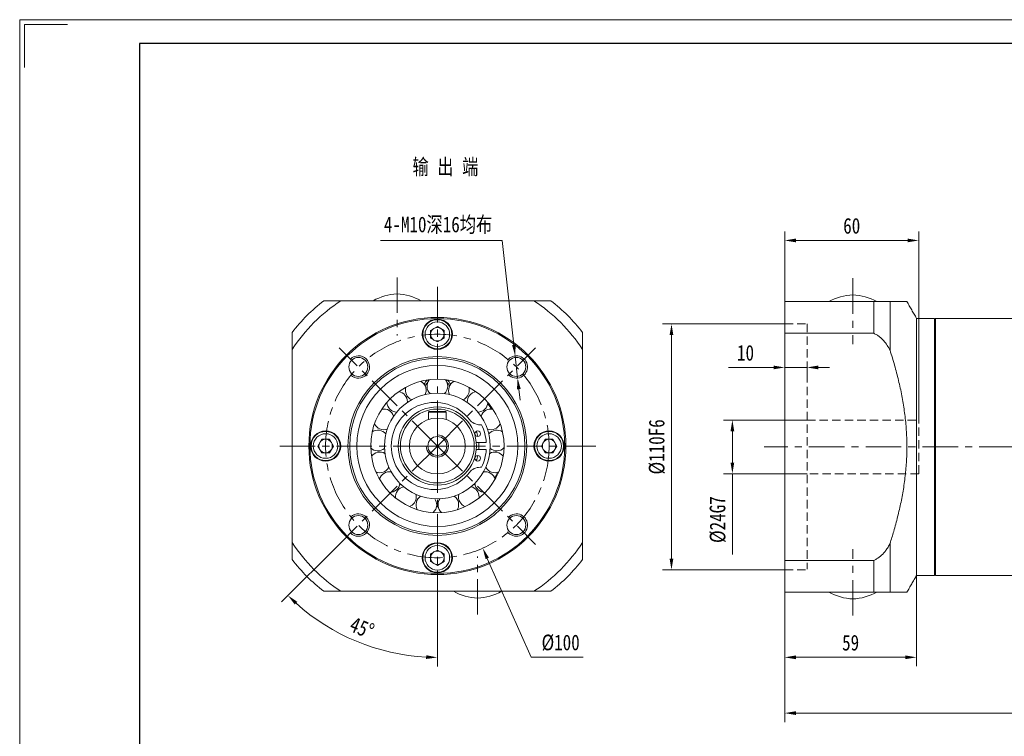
# Model space of a CAD drawing. Header units: millimetres. Extents: x -97 to 803, y -50 to 587.
# Tile 2 of 3: x -97 to 343, y 266 to 587. Entities that reach past the tile are written whole.
import ezdxf

# ---------------------------------------------------------------- set-up
doc = ezdxf.new("R2010")
doc.units = ezdxf.units.MM
doc.header["$LTSCALE"] = 2.5
doc.linetypes.add('CENTER', pattern=[10.16, 6.35, -1.27, 1.27, -1.27])
doc.linetypes.add('DASHED', pattern=[0.75, 0.5, -0.25])
doc.layers.get('0').update_dxf_attribs({"lineweight": 18})
for name, color, linetype, lineweight in [('3中心线层', 1, 'CENTER', 18), ('4虚线层', 6, 'DASHED', 18), ('7标注层', 4, 'Continuous', 18), ('图框_外框线', 7, 'Continuous', 18)]:
    doc.layers.add(name, color=color, linetype=linetype, lineweight=lineweight)
doc.styles.add('PC_TEXTSTYLE', font='txt', dxfattribs={"width": 0.8})
doc.styles.add('TH_GBDIM', font='txt', dxfattribs={"width": 0.8})
doc.dimstyles.new('TH_GBDIM', dxfattribs={"dimscale": 2, "dimtxt": 3.5, "dimasz": 2.5, "dimexe": 2, "dimexo": 0, "dimgap": 1.5, "dimtad": 1, "dimdec": 1, "dimdsep": 46, "dimtxsty": 'TH_GBDIM', "dimcen": 2.5, "dimdle": 5, "dimclrd": 4, "dimclre": 4, "dimclrt": 3, "dimadec": 0, "dimazin": 2, "dimtfac": 0.714286, "dimtdec": 1, "dimtmove": 0, "dimatfit": 3, "dimfxl": 1, "dimtolj": 1, "dimarcsym": 0})

# ---------------------------------------------------------------- blocks, each defined once
blk = doc.blocks.new('*X6')
at = {"layer": '7标注层', "transparency": 16777216}
for points in [[(250.05, 277.34), (250.05, 275.68), (245.05, 276.51)], [(489.55, 277.34), (489.55, 275.68), (494.55, 276.51)]]:
    blk.add_hatch(color=4, dxfattribs=at).paths.add_polyline_path(points, flags=0)
at = {"layer": '7标注层', "color": 4, "transparency": 16777216}
for p, q in [((245.05, 330.99), (245.05, 272.51)), ((494.55, 330.99), (494.55, 272.51)), ((250.05, 276.51), (489.55, 276.51))]:
    blk.add_line(p, q, dxfattribs=at)
at = {"layer": '7标注层', "color": 3, "transparency": 16777216, "insert": (369.8, 283.01), "char_height": 7, "width": 21.4667, "attachment_point": 5, "style": 'TH_GBDIM'}
blk.add_mtext('251', dxfattribs=at)
blk = doc.blocks.new('*X7')
at = {"layer": '7标注层', "transparency": 16777216}
for points in [[(250.05, 302.3), (250.05, 300.64), (245.05, 301.47)], [(299.05, 302.3), (299.05, 300.64), (304.05, 301.47)]]:
    blk.add_hatch(color=4, dxfattribs=at).paths.add_polyline_path(points, flags=0)
at = {"layer": '7标注层', "color": 4, "transparency": 16777216}
for p, q in [((304.05, 338.1), (304.05, 297.47)), ((245.05, 331.4), (245.05, 297.47)), ((250.05, 301.47), (299.05, 301.47))]:
    blk.add_line(p, q, dxfattribs=at)
at = {"layer": '7标注层', "color": 3, "transparency": 16777216, "insert": (274.55, 307.97), "char_height": 7, "width": 14.1244, "attachment_point": 5, "style": 'TH_GBDIM'}
blk.add_mtext('59', dxfattribs=at)
blk = doc.blocks.new('*X8')
at = {"layer": '7标注层', "transparency": 16777216}
for points in [[(250.05, 488.77), (250.05, 487.1), (245.05, 487.94)], [(300.05, 488.77), (300.05, 487.1), (305.05, 487.94)]]:
    blk.add_hatch(color=4, dxfattribs=at).paths.add_polyline_path(points, flags=0)
at = {"layer": '7标注层', "color": 4, "transparency": 16777216}
for p, q in [((245.05, 459.8), (245.05, 491.94)), ((305.05, 407.6), (305.05, 491.94)), ((250.05, 487.94), (300.05, 487.94))]:
    blk.add_line(p, q, dxfattribs=at)
at = {"layer": '7标注层', "color": 3, "transparency": 16777216, "insert": (275.05, 494.44), "char_height": 7, "width": 14.3733, "attachment_point": 5, "style": 'TH_GBDIM'}
blk.add_mtext('60', dxfattribs=at)
blk = doc.blocks.new('*X9')
at = {"layer": '7标注层', "transparency": 16777216}
for points in [[(240.05, 431.97), (240.05, 430.3), (245.05, 431.13)], [(260.05, 431.97), (260.05, 430.3), (255.05, 431.13)]]:
    blk.add_hatch(color=4, dxfattribs=at).paths.add_polyline_path(points, flags=0)
at = {"layer": '7标注层', "color": 4, "transparency": 16777216}
for p, q in [((245.05, 431.78), (245.05, 427.13)), ((255.05, 431.78), (255.05, 427.13)), ((240.05, 431.13), (219.98, 431.13)), ((255.05, 431.13), (245.05, 431.13)), ((260.05, 431.13), (265.05, 431.13))]:
    blk.add_line(p, q, dxfattribs=at)
at = {"layer": '7标注层', "color": 3, "transparency": 16777216, "insert": (227.52, 437.63), "char_height": 7, "width": 13.3156, "attachment_point": 5, "style": 'TH_GBDIM'}
blk.add_mtext('10', dxfattribs=at)
blk = doc.blocks.new('*X10')
at = {"layer": '7标注层', "transparency": 16777216}
for points in [[(193.56, 445.6), (195.23, 445.6), (194.4, 450.6)], [(193.56, 345.6), (195.23, 345.6), (194.4, 340.6)]]:
    blk.add_hatch(color=4, dxfattribs=at).paths.add_polyline_path(points, flags=0)
at = {"layer": '7标注层', "color": 4, "transparency": 16777216}
for p, q in [((245.05, 450.6), (190.4, 450.6)), ((194.4, 445.6), (194.4, 345.6)), ((245.05, 340.6), (190.4, 340.6))]:
    blk.add_line(p, q, dxfattribs=at)
at = {"layer": '7标注层', "color": 3, "transparency": 16777216, "insert": (187.9, 395.6), "char_height": 7, "width": 46.6044, "attachment_point": 5, "rotation": 90, "style": 'TH_GBDIM'}
blk.add_mtext('%%C110F6', dxfattribs=at)
blk = doc.blocks.new('*X11')
at = {"layer": '7标注层', "transparency": 16777216}
for points in [[(220.82, 402.6), (222.48, 402.6), (221.65, 407.6)], [(220.82, 388.6), (222.48, 388.6), (221.65, 383.6)]]:
    blk.add_hatch(color=4, dxfattribs=at).paths.add_polyline_path(points, flags=0)
at = {"layer": '7标注层', "color": 4, "transparency": 16777216}
for p, q in [((255.05, 407.6), (217.65, 407.6)), ((221.65, 402.6), (221.65, 388.6)), ((255.05, 383.6), (217.65, 383.6)), ((221.65, 383.6), (221.65, 347.53))]:
    blk.add_line(p, q, dxfattribs=at)
at = {"layer": '7标注层', "color": 3, "transparency": 16777216, "insert": (215.15, 363.06), "char_height": 7, "width": 38.5778, "attachment_point": 5, "rotation": 90, "style": 'TH_GBDIM'}
blk.add_mtext('%%C24G7', dxfattribs=at)
blk = doc.blocks.new('*X20')
at = {"layer": '7标注层', "transparency": 16777216}
for points in [[(124.71, 441.37), (123.05, 441.19), (124.43, 436.31)], [(126.92, 421.5), (125.26, 421.31), (125.54, 426.37)]]:
    blk.add_hatch(color=4, dxfattribs=at).paths.add_polyline_path(points, flags=0)
at = {"layer": '7标注层', "color": 4, "transparency": 16777216}
for p, q in [((64.26, 487.94), (118.69, 487.94)), ((118.69, 487.94), (123.88, 441.28)), ((125.54, 426.37), (124.43, 436.31)), ((126.09, 421.41), (126.64, 416.44))]:
    blk.add_line(p, q, dxfattribs=at)
at = {"layer": '7标注层', "color": 3, "transparency": 16777216, "insert": (89.98, 494.71), "char_height": 7, "width": 102.1689, "attachment_point": 5, "style": 'TH_GBDIM'}
blk.add_mtext('4-M10深16均布', dxfattribs=at)
blk = doc.blocks.new('*X21')
at = {"layer": '7标注层', "transparency": 16777216}
blk.add_hatch(color=4, dxfattribs=at).paths.add_polyline_path([(112.74, 346.07), (111.22, 345.4), (109.94, 350.3)], flags=0)
at = {"layer": '7标注层', "color": 4, "transparency": 16777216}
for p, q in [((89.63, 390.99), (89.63, 400.99)), ((84.63, 395.99), (94.63, 395.99)), ((131.66, 301.47), (111.98, 345.73)), ((154.93, 301.47), (131.66, 301.47))]:
    blk.add_line(p, q, dxfattribs=at)
at = {"layer": '7标注层', "color": 3, "transparency": 16777216, "insert": (144.79, 307.97), "char_height": 7, "width": 30.7378, "attachment_point": 5, "style": 'TH_GBDIM'}
blk.add_mtext('%%C100', dxfattribs=at)
blk = doc.blocks.new('*X23')
at = {"transparency": 16777216}
for points in [[(25.82, 325.08), (26.97, 326.29), (22.77, 329.13)], [(84.65, 302.4), (84.61, 300.73), (89.63, 301.43)]]:
    blk.add_hatch(color=4, dxfattribs=at).paths.add_polyline_path(points, flags=0)
at = {"color": 4, "transparency": 16777216}
for p, q in [((45.64, 352), (19.94, 326.3)), ((89.63, 324.53), (89.63, 297.43))]:
    blk.add_line(p, q, dxfattribs=at)
blk.add_arc((89.63, 395.99), 94.56, 228.0301, 266.9699, dxfattribs=at)
at = {"color": 3, "transparency": 16777216, "insert": (55.93, 314.63), "char_height": 7, "width": 25.1409, "attachment_point": 5, "rotation": 337.5, "style": 'TH_GBDIM'}
blk.add_mtext('45%%D', dxfattribs=at)

msp = doc.modelspace()

# ---------------------------------------------------------------- linework, layer by layer
at = {"color": 7, "linetype": 'Continuous', "lineweight": 15}
for p, q in [((284.891304, 460.595609), (245.050736, 460.595609)), ((245.050736, 460.595609), (245.050736, 446.401616)), ((284.891304, 446.401616), (284.891304, 460.595609)), ((292.186246, 438.801927), (292.186246, 460.595609)), ((86.627479, 447.720759), (89.627478, 449.45281)), ((89.627478, 449.45281), (92.627478, 447.720759)), ((304.050733, 453.095613), (304.050733, 338.095614)), ((312.050732, 453.095613), (312.050732, 338.095614)), ((312.550733, 453.095613), (312.550733, 338.095614)), ((24.627478, 446.794711), (24.627478, 439.195022)), ((86.627479, 444.256656), (86.627479, 447.720759)), ((92.627478, 447.720759), (92.627478, 444.256656)), ((154.627477, 446.794711), (154.627477, 439.195022)), ((245.050736, 344.789611), (245.050736, 446.401616)), ((245.050736, 446.401616), (284.891304, 446.401616)), ((89.627478, 442.524605), (86.627479, 444.256656)), ((92.627478, 444.256656), (89.627478, 442.524605)), ((24.627478, 439.195022), (24.627478, 352.782395)), ((154.627477, 439.195022), (154.627477, 352.782395)), ((76.223613, 415.49377), (76.231119, 415.757196)), ((86.027478, 411.488708), (85.627479, 411.088708)), ((85.627479, 411.088708), (85.627479, 407.831427)), ((93.627478, 411.088708), (85.627479, 411.088708)), ((86.027478, 411.488708), (93.227479, 411.488708)), ((93.227479, 411.488708), (93.627478, 411.088708)), ((93.627478, 411.088708), (93.627478, 407.831427)), ((109.415164, 405.488708), (108.745935, 405.488708)), ((36.163376, 395.988708), (37.895427, 398.988708)), ((37.895427, 398.988708), (41.35953, 398.988708)), ((41.35953, 398.988708), (43.091581, 395.988708)), ((107.063074, 397.488708), (111.526165, 397.488708)), ((136.163376, 395.988708), (137.895427, 398.988708)), ((137.895427, 398.988708), (141.359528, 398.988708)), ((141.359528, 398.988708), (143.091579, 395.988708)), ((37.895427, 392.988708), (36.163376, 395.988708)), ((41.35953, 392.988708), (37.895427, 392.988708)), ((43.091581, 395.988708), (41.35953, 392.988708)), ((111.526165, 394.488708), (107.063074, 394.488708)), ((137.895427, 392.988708), (136.163376, 395.988708)), ((141.359528, 392.988708), (137.895427, 392.988708)), ((143.091579, 395.988708), (141.359528, 392.988708)), ((108.745935, 386.488708), (109.415164, 386.488708)), ((73.207115, 378.945154), (72.697618, 378.497152)), ((73.207115, 378.945154), (72.697618, 378.497152)), ((106.557339, 378.497152), (106.047842, 378.945154)), ((108.305244, 372.725672), (108.334538, 373.2454)), ((24.627478, 352.782395), (24.627478, 345.182706)), ((154.627477, 352.782395), (154.627477, 345.182706)), ((86.627479, 347.720758), (89.627478, 349.452809)), ((89.627478, 349.452809), (92.627478, 347.720758)), ((292.186246, 330.595614), (292.186246, 352.3893)), ((86.627479, 344.256659), (86.627479, 347.720758)), ((89.627478, 342.524607), (86.627479, 344.256659)), ((92.627478, 344.256659), (89.627478, 342.524607)), ((92.627478, 347.720758), (92.627478, 344.256659)), ((245.050736, 344.789611), (245.050736, 330.595614)), ((284.891304, 344.789611), (245.050736, 344.789611)), ((284.891304, 330.595614), (284.891304, 344.789611)), ((245.050736, 330.595614), (284.891304, 330.595614))]:
    msp.add_line(p, q, dxfattribs=at)
for points in [[(62.557233, 384.242023), (62.542626, 383.9669), (62.548583, 383.468275)], [(106.557339, 378.497152), (106.182445, 378.81779), (106.047842, 378.945154)]]:
    msp.add_lwpolyline(points, dxfattribs=at)
for centre, radius in [((89.627478, 395.988708), 57.5), ((89.627478, 395.988708), 57), ((89.627478, 445.988708), 6.75), ((89.627478, 445.988708), 6.5), ((89.627478, 445.988708), 5.5), ((89.627478, 395.988708), 40), ((54.272139, 431.344047), 4.25), ((89.627478, 395.988708), 39.2), ((89.627478, 395.988708), 36), ((124.982817, 431.344047), 4.25), ((89.627478, 395.988708), 29.833333), ((89.627478, 395.988708), 23.666667), ((89.627478, 395.988708), 17.5), ((89.627478, 395.988708), 16.5), ((89.627478, 395.988708), 12.5), ((39.627478, 395.988708), 6.75), ((39.627478, 395.988708), 6.5), ((39.627478, 395.988708), 5.5), ((107.709513, 401.488708), 1.25), ((139.627478, 395.988708), 6.75), ((139.627478, 395.988708), 6.5), ((139.627478, 395.988708), 5.5), ((89.627478, 395.988708), 4.25), ((107.709513, 390.488708), 1.25), ((54.272139, 360.633369), 4.25), ((124.982817, 360.633369), 4.25), ((89.627478, 345.988708), 6.75), ((89.627478, 345.988708), 6.5), ((89.627478, 345.988708), 5.5)]:
    msp.add_circle(centre, radius, dxfattribs=at)
for centre, radius, start, end in [((72.802902, 439.016356), 25, 92.69486663, 118.49075525), ((70.452054, 439.016356), 25, 61.50924475, 87.30513337), ((276.726157, 438.62326), 25, 92.69486663, 118.49075525), ((274.375309, 438.62326), 25, 61.50924475, 87.30513337), ((89.627478, 395.988708), 78.049891, 123.61248316, 146.38751684), ((89.627478, 395.988708), 82.5, 128.01227954, 141.98772046), ((89.627478, 395.988708), 78.049891, 33.61248316, 56.38751684), ((89.627478, 395.988708), 82.5, 38.01227954, 51.98772046), ((89.627478, 445.988708), 3, 120, 180), ((89.627478, 445.988708), 3, 180, 240), ((89.627478, 445.988708), 3, 60, 120), ((89.627478, 445.988708), 3, 0, 60), ((89.627478, 445.988708), 3, 300, 360), ((89.627478, 445.988708), 3, 240, 300), ((79.964263, 420.93234), 4.625, 360, 59.3933343), ((89.627478, 420.388708), 6.7565, 130.95316005, 151.16617437), ((89.627478, 420.388708), 6.7565, 130.95316005, 151.16617437), ((89.627478, 420.388708), 5.9565, 135.53033061, 155.94818509), ((89.627478, 422.738708), 4.625, 141.78313629, 225.61809957), ((89.627478, 422.738708), 4.625, 360, 38.21686371), ((89.627478, 420.388708), 5.9565, 24.05181491, 44.46966939), ((89.627478, 420.388708), 6.7565, 28.83382563, 49.04683995), ((89.627478, 420.388708), 6.7565, 28.83382563, 49.04683995), ((99.290693, 420.93234), 4.625, 120.6066657, 204.44162898), ((71.60612, 415.757197), 4.625, 0, 80.56980489), ((79.964263, 420.93234), 4.625, 162.95960688, 246.79457016), ((79.964263, 420.93234), 4.625, 335.55837102, 0), ((89.627478, 422.738708), 4.625, 314.38190043, 360), ((99.290693, 420.93234), 4.625, 293.20542984, 0), ((107.648836, 415.757197), 4.625, 99.43019511, 183.2651584), ((99.290693, 420.93234), 4.625, 0, 17.04039312), ((71.60612, 415.757197), 4.625, 184.13607746, 267.97104075), ((88.497478, 395.988708), 19.5, 37.43371061, 322.56628939), ((107.648836, 415.757197), 4.625, 272.02895925, 355.86392254), ((89.627478, 395.988708), 29.36, 34.28283544, 39.83481162), ((65.68186, 407.912209), 4.625, 17.91131219, 101.74627548), ((113.573096, 407.912209), 4.625, 78.25372452, 162.08868781), ((65.68186, 407.912209), 4.625, 205.31254805, 289.14751134), ((108.745935, 411.488708), 6, 217.43371061, 270), ((89.627478, 395.988708), 21.95, 3.91848303, 25.64550269), ((113.573096, 407.912209), 4.625, 250.85248866, 334.68745195), ((62.991589, 398.456887), 4.625, 39.08778278, 122.92274606), ((89.627478, 395.988708), 18.6, 13.20930546, 20.62699636), ((116.263367, 398.456887), 4.625, 57.07725394, 140.91221722), ((39.627478, 395.988708), 3, 150, 210), ((39.627478, 395.988708), 3, 90, 150), ((39.627478, 395.988708), 3, 30, 90), ((39.627478, 395.988708), 3, 330, 30), ((89.627478, 395.988708), 18.6, 355.37434942, 4.62565058), ((139.627478, 395.988708), 3, 150, 210), ((139.627478, 395.988708), 3, 90, 150), ((139.627478, 395.988708), 3, 30, 90), ((139.627478, 395.988708), 3, 330, 30), ((39.627478, 395.988708), 3, 210, 270), ((39.627478, 395.988708), 3, 270, 330), ((62.991589, 398.456887), 4.625, 226.48901864, 310.32398193), ((63.898642, 388.668223), 4.625, 60.26425337, 144.09921665), ((89.627478, 395.988708), 21.95, 334.35449731, 356.08151697), ((115.356314, 388.668223), 4.625, 35.90078335, 119.73574663), ((116.263367, 398.456887), 4.625, 229.67601807, 313.51098136), ((139.627478, 395.988708), 3, 210, 270), ((139.627478, 395.988708), 3, 270, 330), ((89.627478, 395.988708), 18.6, 339.37300364, 346.79069454), ((63.898642, 388.668223), 4.625, 247.66548923, 331.50045251), ((68.280517, 379.868231), 4.625, 81.44072396, 165.27568724), ((108.745935, 380.488708), 6, 90, 142.56628939), ((110.974439, 379.868231), 4.625, 14.72431276, 98.55927604), ((115.356314, 388.668223), 4.625, 208.49954749, 292.33451077), ((89.627478, 395.988708), 29.36, 330.75342367, 336.30539986), ((68.280517, 379.868231), 4.625, 268.84195982, 352.6769231), ((110.974439, 379.868231), 4.625, 187.3230769, 271.15804018), ((75.545418, 373.2454), 4.625, 102.61719454, 186.45215783), ((103.709538, 373.2454), 4.625, 0, 77.38280546), ((75.545418, 373.2454), 4.625, 290.01843041, 0), ((75.545418, 373.2454), 4.625, 0, 13.85339369), ((84.712178, 369.694178), 4.625, 123.79366513, 207.62862842), ((84.712178, 369.694178), 4.625, 360, 35.02986428), ((94.542778, 369.694178), 4.625, 144.97013572, 228.80509901), ((94.542778, 369.694178), 4.625, 0, 56.20633487), ((103.709538, 373.2454), 4.625, 166.14660631, 249.98156959), ((84.712178, 369.694178), 4.625, 311.19490099, 0), ((94.542778, 369.694178), 4.625, 332.37137158, 360), ((89.627478, 395.988708), 78.049891, 213.61248316, 236.38751684), ((89.627478, 395.988708), 78.049891, 303.61248316, 326.38751684), ((89.627478, 345.988708), 3, 120, 180), ((89.627478, 345.988708), 3, 60, 120), ((89.627478, 345.988708), 3, 0, 60), ((89.627478, 395.988708), 82.5, 218.01227954, 231.98772046), ((89.627478, 345.988708), 3, 180, 240), ((89.627478, 345.988708), 3, 300, 360), ((89.627478, 395.988708), 82.5, 308.01227954, 321.98772046), ((89.627478, 345.988708), 3, 240, 300), ((108.802902, 352.96106), 25, 241.50924475, 267.30513337), ((106.452054, 352.96106), 25, 272.69486663, 298.49075525), ((276.726157, 352.567965), 25, 241.50924475, 267.30513337), ((274.375309, 352.567965), 25, 272.69486663, 298.49075525)]:
    msp.add_arc(centre, radius, start, end, dxfattribs=at)
at = {"color": 4}
for centre, start, end in [((54.272139, 431.344047), 227.86598398, 135), ((124.982817, 431.344047), 225, 143.51602367), ((89.627478, 395.988708), 180, 90), ((54.272139, 360.633369), 225, 132.13401602), ((124.982817, 360.633369), 216.48398626, 135)]:
    msp.add_arc(centre, 5, start, end, dxfattribs=at)
at = {"color": 7, "linetype": 'Continuous', "lineweight": 15}
for points, knots in [([(46.421164, 460.988705), (45.872295, 460.988705), (44.770317, 460.988705), (42.9825, 460.988705), (41.116717, 460.988705), (39.650579, 460.988705), (39.032041, 460.988705), (38.821475, 460.988705)], [0, 0, 0, 0, 1.3167960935, 2.6437637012, 4.5718705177, 6.5689389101, 7.5996890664, 7.5996890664, 7.5996890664, 7.5996890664]), ([(46.421164, 460.988705), (48.60564, 460.988705), (52.975144, 460.988705), (59.613342, 460.988705), (66.357411, 460.988705), (73.212375, 460.988705), (80.163701, 460.988705), (87.058699, 460.988705), (93.872068, 460.988705), (100.579548, 460.988705), (107.308293, 460.988705), (114.038908, 460.988705), (120.760451, 460.988705), (127.026732, 460.988705), (131.027018, 460.988705), (132.833791, 460.988705)], [0, 0, 0, 0, 6.7315682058, 13.4648400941, 20.1945912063, 27.0544045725, 33.9187880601, 40.776585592, 47.3669100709, 53.9632428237, 60.5547212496, 67.3150978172, 74.0799018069, 80.8424156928, 86.41262725, 86.41262725, 86.41262725, 86.41262725]), ([(140.433482, 460.988705), (140.21366, 460.988705), (139.770032, 460.988705), (138.686122, 460.988705), (137.139957, 460.988705), (135.094856, 460.988705), (133.582559, 460.988705), (132.833791, 460.988705)], [0, 0, 0, 0, 1.0752777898, 2.1700457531, 3.9582889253, 5.7967600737, 7.5996909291, 7.5996909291, 7.5996909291, 7.5996909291]), ([(292.186246, 460.595609), (291.896491, 460.595609), (291.314742, 460.595609), (290.105099, 460.595609), (288.469172, 460.595609), (286.616846, 460.595609), (285.329538, 460.595609), (284.891304, 460.595609)], [0, 0, 0, 0, 1.2639925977, 2.537748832, 4.3885386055, 6.305524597, 7.2949416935, 7.2949416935, 7.2949416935, 7.2949416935]), ([(292.186246, 460.595609), (292.863485, 460.595609), (294.218133, 460.595609), (295.959978, 460.595609), (297.445597, 460.595609), (298.608544, 460.595609), (299.373465, 460.595609), (299.733968, 460.595609), (299.685543, 460.595609), (299.672876, 460.595609)], [0, 0, 0, 0, 1.1728196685, 2.3459361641, 3.5184392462, 4.7136026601, 5.9095623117, 7.1043745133, 7.5276382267, 7.5276382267, 7.5276382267, 7.5276382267]), ([(284.891304, 446.401616), (285.34864, 446.181794), (286.2716, 445.738165), (287.798956, 444.654259), (289.410985, 443.108091), (290.96882, 441.062992), (291.783086, 439.550695), (292.186246, 438.801927)], [0, 0, 0, 0, 1.5207844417, 3.0691331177, 5.5982784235, 8.1984592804, 10.7483763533, 10.7483763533, 10.7483763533, 10.7483763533]), ([(292.186246, 352.3893), (292.749113, 354.196068), (293.979359, 358.14508), (295.642841, 364.306779), (297.149408, 370.868889), (298.3611, 377.542919), (299.223044, 384.322469), (299.699719, 391.189861), (299.765457, 398.062538), (299.400289, 404.91452), (298.642014, 411.722923), (297.511548, 418.533076), (296.029868, 425.328027), (294.259966, 432.108901), (292.877425, 436.571115), (292.186246, 438.801927)], [0, 0, 0, 0, 5.6773340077, 12.4088164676, 19.1424660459, 25.8719744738, 32.7512032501, 39.6356861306, 46.5135907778, 53.3584166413, 60.2095479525, 67.0562472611, 74.0603476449, 81.0683228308, 88.0744486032, 88.0744486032, 88.0744486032, 88.0744486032]), ([(292.186246, 352.3893), (291.896491, 351.840429), (291.314744, 350.73845), (290.105098, 348.950635), (288.46917, 347.084853), (286.616848, 345.618709), (285.329538, 345.000176), (284.891304, 344.789611)], [0, 0, 0, 0, 1.8624124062, 3.7392045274, 6.4662203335, 9.2907741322, 10.7486128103, 10.7486128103, 10.7486128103, 10.7486128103]), ([(38.821475, 330.988709), (39.041297, 330.988709), (39.484925, 330.988709), (40.568832, 330.988709), (42.115, 330.988709), (44.160099, 330.988709), (45.672396, 330.988709), (46.421164, 330.988709)], [0, 0, 0, 0, 1.0752776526, 2.1700447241, 3.9582885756, 5.7967584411, 7.5996890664, 7.5996890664, 7.5996890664, 7.5996890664]), ([(132.833791, 330.988709), (131.027023, 330.988709), (127.078011, 330.988709), (120.916312, 330.988709), (114.354201, 330.988709), (107.680171, 330.988709), (100.900621, 330.988709), (94.03323, 330.988709), (87.160552, 330.988709), (80.30857, 330.988709), (73.500167, 330.988709), (66.690015, 330.988709), (59.895064, 330.988709), (53.11419, 330.988709), (48.651976, 330.988709), (46.421164, 330.988709)], [0, 0, 0, 0, 5.570211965, 12.1746823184, 18.7812797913, 25.3838135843, 32.1332413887, 38.8878257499, 45.6359553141, 52.3516311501, 59.073492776, 65.7910051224, 72.6629495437, 79.5386956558, 86.41262725, 86.41262725, 86.41262725, 86.41262725]), ([(132.833791, 330.988709), (133.382662, 330.988709), (134.48464, 330.988709), (136.272454, 330.988709), (138.138237, 330.988709), (139.604378, 330.988709), (140.222916, 330.988709), (140.433482, 330.988709)], [0, 0, 0, 0, 1.3167986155, 2.6437631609, 4.5718702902, 6.5689406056, 7.5996909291, 7.5996909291, 7.5996909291, 7.5996909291]), ([(284.891304, 330.595614), (285.34864, 330.595614), (286.2716, 330.595614), (287.798956, 330.595614), (289.410985, 330.595614), (290.96882, 330.595614), (291.783086, 330.595614), (292.186246, 330.595614)], [0, 0, 0, 0, 1.0321590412, 2.083025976, 3.7995612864, 5.5643085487, 7.2949416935, 7.2949416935, 7.2949416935, 7.2949416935]), ([(299.67104, 330.595614), (299.684447, 330.595614), (299.73492, 330.595614), (299.382809, 330.595614), (298.646693, 330.595614), (297.510263, 330.595614), (296.030214, 330.595614), (294.259879, 330.595614), (292.877396, 330.595614), (292.186246, 330.595614)], [0, 0, 0, 0, 0.423359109, 1.5936941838, 2.7651072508, 3.9357623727, 5.13333024, 6.3315606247, 7.5294747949, 7.5294747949, 7.5294747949, 7.5294747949])]:
    msp.add_open_spline(points, degree=3, knots=knots, dxfattribs=at)
for points in [[(304.050733, 453.095613), (299.720605, 460.595609)], [(312.050732, 453.095613), (304.050733, 453.095613)], [(312.550733, 453.095613), (312.050732, 452.595612)], [(408.050732, 453.095613), (312.550733, 453.095613)], [(299.720605, 330.595614), (304.050733, 338.095614)], [(304.050733, 338.095614), (312.050732, 338.095614)], [(312.050732, 338.595611), (312.550733, 338.095614)], [(312.550733, 338.095614), (408.050732, 338.095614)]]:
    msp.add_open_spline(points, degree=1, dxfattribs=at)
at = {"layer": '3中心线层'}
for p, q in [((71.627478, 471.425295), (71.627478, 445.451406)), ((89.627478, 467.119921), (89.627478, 324.528534)), ((275.550733, 471.0322), (275.550733, 441.510221)), ((89.627478, 395.988708), (45.639527, 439.976659)), ((89.627478, 395.988708), (133.615429, 439.976659)), ((19.094489, 395.988708), (160.609743, 395.988708)), ((89.627478, 395.988708), (45.639527, 352.000757)), ((89.627478, 395.988708), (133.615429, 352.000757)), ((500.398733, 395.595613), (235.852179, 395.595613)), ((275.550733, 320.159025), (275.550733, 349.897526)), ((107.627478, 320.552121), (107.627478, 346.52601))]:
    msp.add_line(p, q, dxfattribs=at)
msp.add_circle((89.627478, 395.988708), 50, dxfattribs=at)
at = {"layer": '4虚线层', "lineweight": 15, "ltscale": 3}
for p, q in [((245.050736, 450.595613), (255.050734, 450.595613)), ((255.050734, 450.595613), (255.050734, 340.842292)), ((255.050734, 407.595612), (305.050733, 407.595612)), ((305.050733, 383.595612), (305.050733, 407.595612)), ((305.050733, 383.595612), (255.050734, 383.595612)), ((245.050736, 340.595613), (255.050734, 340.595613))]:
    msp.add_line(p, q, dxfattribs=at)
at = {"layer": '图框_外框线', "color": 3}
msp.add_lwpolyline([(-97.250694, -50.086452), (803.221048, -50.086452), (803.221048, 586.675708), (-97.250694, 586.675708)], close=True, dxfattribs=at)
msp.add_lwpolyline([(-95.106713, 565.235905), (-95.106713, 584.531728), (-75.81089, 584.531728)], dxfattribs=at)
at = {"layer": '图框_外框线', "color": 3, "lineweight": 25}
msp.add_lwpolyline([(-43.651185, -39.36655), (792.501146, -39.36655), (792.501146, 575.955807), (-43.651185, 575.955807)], close=True, dxfattribs=at)

# ---------------------------------------------------------------- texts
at = {"color": 3, "insert": (78.49698, 524.408406), "char_height": 7, "width": 46.1886353, "attachment_point": 1, "style": 'PC_TEXTSTYLE'}
msp.add_mtext('输 出 端', dxfattribs=at)

# ---------------------------------------------------------------- dimensions: what is measured, and where the dimension line sits
dim = msp.add_angular_dim_2l(base=(53.442217, 308.629761), line1=((89.627478, 395.988708), (45.639527, 352.000757)), line2=((89.627478, 467.119921), (89.627478, 324.528534)), dimstyle='TH_GBDIM', override={"dimtad": 1, "dimtih": 0, "dimtoh": 0, "dimsah": 1, "dimtdec": 0, "dimtzin": 8})
dim.commit()
dim.dimension.update_dxf_attribs({"geometry": '*X23', "text_midpoint": (55.929659, 314.634978)})
at = {"layer": '7标注层'}
dim = msp.add_diameter_dim_2p(p1=(125.53503, 426.374635), p2=(124.430604, 436.31346), text='4-M10深16均布', dimstyle='TH_GBDIM', override={"dimtoh": 1, "dimdec": 0, "dimpost": '%%C<>', "dimsah": 1, "dimtzin": 0}, dxfattribs=at)
dim.commit()
dim.dimension.update_dxf_attribs({"geometry": '*X20', "text_midpoint": (118.694018, 487.937469), "dimtype": 163})
for base, p1, p2, override, picture, middle in [((305.050733, 487.937465), (245.050736, 459.795613), (305.050733, 407.595612), {"dimdec": 5, "dimsah": 1, "dimtzin": 0}, '*X8', (275.050735, 494.437465)), ((245.050736, 431.133818), (255.050734, 431.782224), (245.050736, 431.782224), {"dimdec": 0, "dimsah": 1, "dimtzin": 0}, '*X9', (227.517403, 437.633818)), ((304.050733, 301.469959), (245.050736, 331.395613), (304.050733, 338.095614), {"dimdec": 5, "dimsah": 1, "dimtzin": 0}, '*X7', (274.550735, 307.969959))]:
    dim = msp.add_linear_dim(base=base, p1=p1, p2=p2, dimstyle='TH_GBDIM', override=override, dxfattribs=at)
    dim.commit()
    dim.dimension.update_dxf_attribs({"geometry": picture, "text_midpoint": middle})
for base, p1, p2, text, override, picture, middle in [((194.396525, 340.595612), (245.050736, 450.595615), (245.050736, 340.595612), '%%C<>F6', {"dimdec": 0, "dimsah": 1, "dimtzin": 0}, '*X10', (194.396525, 395.595613)), ((221.651376, 383.595612), (255.050734, 407.595612), (255.050734, 383.595612), '%%C<>G7', {"dimdec": 5, "dimsah": 1, "dimtzin": 0}, '*X11', (221.651376, 363.062279))]:
    dim = msp.add_linear_dim(base=base, p1=p1, p2=p2, angle=90, text=text, dimstyle='TH_GBDIM', override=override, dxfattribs=at)
    dim.commit()
    dim.dimension.update_dxf_attribs({"geometry": picture, "text_midpoint": middle, "dimtype": 160})
dim = msp.add_diameter_dim_2p(p1=(69.310216, 441.674689), p2=(109.94474, 350.302727), dimstyle='TH_GBDIM', override={"dimtih": 1, "dimtoh": 1, "dimpost": '%%C<>', "dimsah": 1, "dimtofl": 0, "dimtzin": 0}, dxfattribs=at)
dim.commit()
dim.dimension.update_dxf_attribs({"geometry": '*X21', "text_midpoint": (131.661427, 301.469959), "dimtype": 163})
dim = msp.add_linear_dim(base=(494.550733, 276.509301), p1=(245.050736, 330.988709), p2=(494.550733, 330.988709), text='251', dimstyle='TH_GBDIM', override={"dimdec": 5, "dimsah": 1, "dimtzin": 0}, dxfattribs=at)
dim.commit()
dim.dimension.update_dxf_attribs({"geometry": '*X6', "text_midpoint": (369.800735, 283.009301)})

doc.saveas('drawing.dxf')
